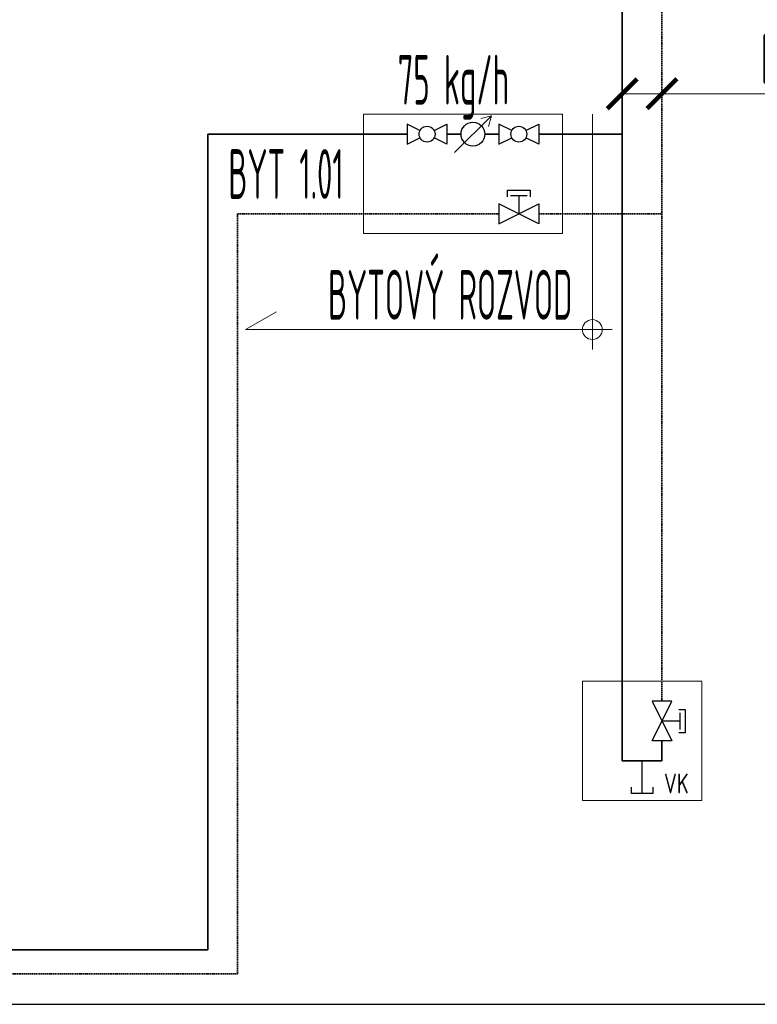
# Model space of a CAD drawing. Header units: millimetres. Extents: x 60394 to 199354, y 20895 to 166073.
# Tile 44 of 256: x 73521 to 75374, y 20895 to 23370. Entities that reach past the tile are written whole.
import ezdxf
from ezdxf.enums import TextEntityAlignment as Align

# ---------------------------------------------------------------- set-up
doc = ezdxf.new("R2010")
doc.units = ezdxf.units.MM
doc.linetypes.add('phl_thick', pattern=[0])
doc.linetypes.add('VERDECKT', pattern=[9.525, 6.35, -3.175])
for name, color, linetype, lineweight in [('JS_VYT_POPIS - OBECNĚ', 7, 'Continuous', 5), ('UT_KOTY - DIMENZE', 7, 'Continuous', 5), ('UT_POTRUBI - PŘÍVOD', 1, 'Continuous', 35), ('UT_SCHÉMA_POPIS', 7, 'VERDECKT', 5), ('UT_SCHÉMA_PŘÍVOD', 10, 'Continuous', 35), ('UT_SCHÉMA_SYMBOLY', 7, 'Continuous', 25), ('UT_SCHÉMA_ZPÁTEČKA', 172, 'VERDECKT', 35), ('UT_ZAŘÍZENÍ - ZDROJ', 3, 'Continuous', 35), ('VZT_50 POPIS - OBECNE', 7, 'Continuous', 5)]:
    doc.layers.add(name, color=color, linetype=linetype, lineweight=lineweight)
doc.styles.add('ISO 2.5', font='isocp.shx', dxfattribs={"width": 0.8, "height": 2.5})
doc.styles.add('ISOCP 2.5', font='isocp.shx', dxfattribs={"width": 0.6, "height": 2.5})
doc.styles.add('VZT_POPIS', font='isocp.shx', dxfattribs={"width": 0.6, "height": 125})

# ---------------------------------------------------------------- blocks, each defined once
blk = doc.blocks.new('_ArchTick')
at = {"color": 0, "linetype": 'ByBlock', "const_width": 0.15}
blk.add_lwpolyline([(-0.5, -0.5), (0.5, 0.5)], dxfattribs=at)

msp = doc.modelspace()

# ---------------------------------------------------------------- linework, layer by layer
msp.add_line((64740.6, 20895.4), (199354.4, 20895.4))
at = {"layer": 'UT_KOTY - DIMENZE'}
for points in [[(75034.7, 23183.8), (75314, 23183.8)], [(75134.7, 23183.8), (75314, 23183.8)], [(75314, 23183.8), (76119.1, 23183.8)]]:
    msp.add_lwpolyline(points, dxfattribs=at)
at = {"layer": 'UT_POTRUBI - PŘÍVOD'}
for p, q in [((74724.9, 23082.2), (74689.7, 23082.2)), ((74824.9, 23082.2), (75034.7, 23082.2))]:
    msp.add_line(p, q, dxfattribs=at)
at = {"layer": 'UT_SCHÉMA_PŘÍVOD'}
for p, q in [((75034.7, 26815), (75034.7, 21507.2)), ((74494.4, 23082.2), (73993.7, 23082.2)), ((73993.7, 23082.2), (73993.7, 21032.3)), ((74594.4, 23082.2), (74629.7, 23082.2)), ((75134.7, 21507.2), (75134.7, 21557.2)), ((75034.7, 21507.2), (75134.7, 21507.2)), ((73993.7, 21032.3), (67666.7, 21032.3))]:
    msp.add_line(p, q, dxfattribs=at)
at = {"layer": 'UT_SCHÉMA_SYMBOLY'}
for p, q in [((74526.5, 23091.2), (74494.4, 23107.2)), ((74494.4, 23107.2), (74494.4, 23057.2)), ((74562.3, 23091.2), (74594.4, 23107.2)), ((74594.4, 23107.2), (74594.4, 23057.2)), ((74757, 23091.2), (74724.9, 23107.2)), ((74724.9, 23107.2), (74724.9, 23057.2)), ((74792.8, 23091.2), (74824.9, 23107.2)), ((74824.9, 23107.2), (74824.9, 23057.2)), ((74494.4, 23057.2), (74526.5, 23073.3)), ((74594.4, 23057.2), (74562.3, 23073.3)), ((74724.9, 23057.2), (74757, 23073.3)), ((74824.9, 23057.2), (74792.8, 23073.3)), ((74746.3, 22924.4), (74746.3, 22941.3)), ((74746.3, 22941.3), (74803.5, 22941.3)), ((74803.5, 22941.3), (74803.5, 22924.4)), ((74753.9, 22928.2), (74795.9, 22928.2)), ((74774.9, 22928.2), (74774.9, 22882.2)), ((74724.9, 22857.2), (74824.9, 22907.2)), ((74824.9, 22857.2), (74724.9, 22907.2)), ((74724.9, 22907.2), (74724.9, 22857.2)), ((74824.9, 22907.2), (74824.9, 22857.2)), ((75109.7, 21557.2), (75159.7, 21657.2)), ((75109.7, 21657.2), (75159.7, 21557.2)), ((75159.7, 21657.2), (75109.7, 21657.2)), ((75193.8, 21635.8), (75176.9, 21635.8)), ((75180.7, 21586.2), (75180.7, 21628.2)), ((75193.8, 21578.7), (75193.8, 21635.8)), ((75180.7, 21607.2), (75134.7, 21607.2)), ((75176.9, 21578.7), (75193.8, 21578.7)), ((75159.7, 21557.2), (75109.7, 21557.2)), ((75084.7, 21425.4), (75084.7, 21507.2)), ((75057.7, 21425.4), (75057.7, 21441.4)), ((75111.7, 21441.4), (75111.7, 21425.4)), ((75111.7, 21425.4), (75057.7, 21425.4))]:
    msp.add_line(p, q, dxfattribs=at)
for centre, radius in [((74544.4, 23082.2), 20), ((74659.7, 23082.2), 30), ((74774.9, 23082.2), 20)]:
    msp.add_circle(centre, radius, dxfattribs=at)
at = {"layer": 'UT_SCHÉMA_ZPÁTEČKA', "ltscale": 0.5}
for p, q in [((75134.7, 26891.1), (75134.7, 21657.2)), ((74724.9, 22882.2), (74068.5, 22882.2)), ((74068.5, 22882.2), (74068.5, 20972.3)), ((74824.9, 22882.2), (75134.7, 22882.2)), ((74068.5, 20972.3), (67116.7, 20972.3))]:
    msp.add_line(p, q, dxfattribs=at)
at = {"layer": 'UT_ZAŘÍZENÍ - ZDROJ', "linetype": 'Continuous', "lineweight": 5}
for p, q in [((74884.7, 23132.2), (74384.7, 23132.2)), ((74384.7, 23132.2), (74384.7, 22832.2)), ((74884.7, 22832.2), (74884.7, 23132.2)), ((74384.7, 22832.2), (74884.7, 22832.2)), ((75234.7, 21707.2), (74934.7, 21707.2)), ((74934.7, 21707.2), (74934.7, 21407.2)), ((75234.7, 21407.2), (75234.7, 21707.2)), ((74934.7, 21407.2), (75234.7, 21407.2))]:
    msp.add_line(p, q, dxfattribs=at)
at = {"layer": 'VZT_50 POPIS - OBECNE', "linetype": 'phl_thick'}
for p, q in [((74613.4, 23036), (74705.9, 23128.5)), ((74613.4, 23036), (74705.9, 23128.5)), ((74705.9, 23128.5), (74679.2, 23121.3)), ((74705.9, 23128.5), (74698.8, 23101.8)), ((74959.7, 22541.1), (74959.7, 23132.2)), ((74088.4, 22591.1), (74166.3, 22636.1)), ((75009.7, 22591.1), (74088.4, 22591.1))]:
    msp.add_line(p, q, dxfattribs=at)
msp.add_circle((74959.7, 22591.1), 25, dxfattribs=at)

# ---------------------------------------------------------------- block references
at = {"layer": 'UT_KOTY - DIMENZE', "xscale": 75, "yscale": 75, "zscale": 75, "rotation": 180}
for p in [(75034.7, 23183.8), (75134.7, 23183.8)]:
    msp.add_blockref('_ArchTick', p, dxfattribs=at)

# ---------------------------------------------------------------- texts
at = {"layer": 'JS_VYT_POPIS - OBECNĚ', "style": 'VZT_POPIS', "width": 0.5}
msp.add_text('75 kg/h', height=125, dxfattribs=at).set_placement((74610.5, 23119), align=Align.BOTTOM_CENTER)
msp.add_text('BYT 1.01', height=125, dxfattribs=at).set_placement((74334.7, 22982.2), align=Align.MIDDLE_RIGHT)
msp.add_text('BYTOVÝ ROZVOD', height=125, dxfattribs=at).set_placement((74909.7, 22578.6), align=Align.BOTTOM_RIGHT)
at = {"layer": 'UT_KOTY - DIMENZE', "insert": (76119.1, 23333.8), "char_height": 125, "attachment_point": 3, "style": 'ISOCP 2.5'}
msp.add_mtext('PEX 16,2*2,6-IZ30', dxfattribs=at)
at = {"layer": 'UT_SCHÉMA_POPIS', "style": 'ISO 2.5', "width": 0.8}
msp.add_text('VK', height=50, dxfattribs=at).set_placement((75170.8, 21410.4), align=Align.BOTTOM_CENTER)

doc.saveas('drawing.dxf')
